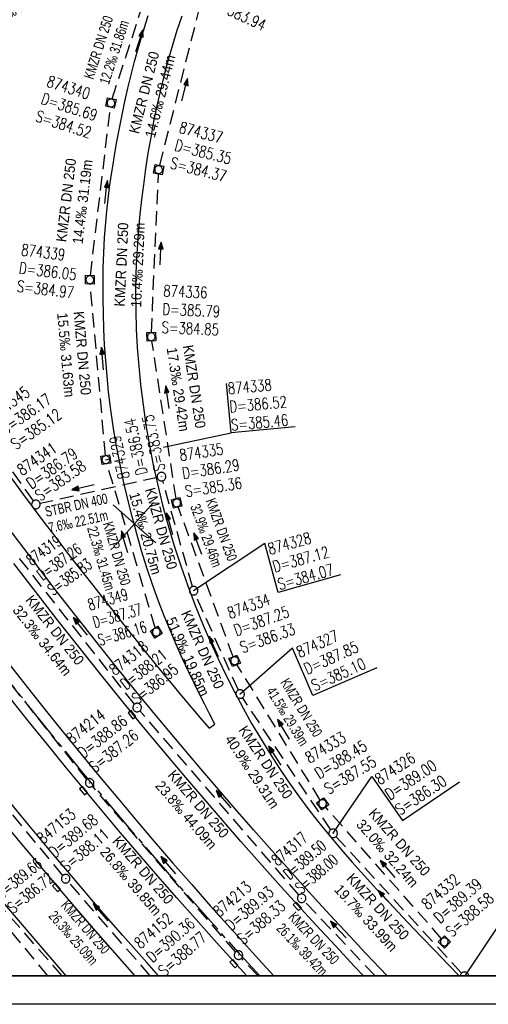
# Model space of a CAD drawing. Header units: millimetres. Extents: x -519 to 616, y -483 to 277.
# Tile 7 of 26: x 154 to 236, y -483 to -310. Entities that reach past the tile are written whole.
import ezdxf

# ---------------------------------------------------------------- set-up
doc = ezdxf.new("R2010")
doc.units = ezdxf.units.MM
doc.header["$LTSCALE"] = 10
for name, pattern in [('ACHSE', [5.5, 4, -0.5, 0.5, -0.5]), ('LT00', [0]), ('LT00004', [0.6, 0.4, -0.2]), ('STRICHLINIE2', [0.375, 0.25, -0.125])]:
    doc.linetypes.add(name, pattern=pattern)
for name, color, linetype in [('--Ansichtsfenster', 6, 'Continuous'), ('--EK_04-Halt-Pfeil', 4, 'LT00'), ('--EK_04-Halt-Text', 140, 'LT00'), ('--EK_04-Haltung', 7, 'STRICHLINIE2'), ('--EK_04-Schacht-Text', 5, 'LT00'), ('--EK_05-Haltung', 7, 'STRICHLINIE2'), ('--EK_06-Halt-Pfeil', 4, 'LT00'), ('--EK_06-Halt-Text', 140, 'LT00'), ('--EK_06-Haltung', 7, 'STRICHLINIE2'), ('--EK_06-Schacht-Text', 5, 'LT00'), ('--EK_07-Halt-Pfeil', 4, 'LT00'), ('--EK_07-Halt-Text', 140, 'LT00'), ('--EK_07-Haltung', 7, 'STRICHLINIE2'), ('--EK_07-Schacht-Text', 5, 'LT00'), ('--EK_08-Halt-Pfeil', 4, 'LT00'), ('--EK_08-Halt-Text', 140, 'LT00'), ('--EK_08-Haltung', 7, 'STRICHLINIE2'), ('--EK_08-Schacht-Text', 5, 'LT00'), ('--EK_12-Halt-Pfeil', 4, 'LT00'), ('--EK_12-Halt-Text', 140, 'LT00'), ('--EK_12-Haltung', 7, 'STRICHLINIE2'), ('--EK_12-Schacht-Text', 5, 'LT00'), ('--EK_FBR', 2, 'LT00'), ('--Rahmen', 120, 'Continuous'), ('-AX-061', 30, 'ACHSE'), ('V_KA_MULD', 182, 'LT00'), ('V_KA_PRUF', 182, 'LT00'), ('V_P_SK', 182, 'LT00'), ('V_RASTER_75', 121, 'LT00')]:
    doc.layers.add(name, color=color, linetype=linetype)
doc.layers.add('Ausschnitt', color=7, linetype='LT00004', plot=False)
doc.styles.add('Haltungsbeschriftung', font='arial.ttf', dxfattribs={"width": 0.75})
doc.styles.add('schachtbeschriftung', font='romans.shx', dxfattribs={"width": 0.75, "height": 0.2})

# ---------------------------------------------------------------- blocks, each defined once
blk = doc.blocks.new('SYMB0652')
at = {"color": 0, "linetype": 'ByBlock'}
blk.add_lwpolyline([(-0.15, -0.075), (0.15, -0.075), (0.15, 0.075), (-0.15, 0.075), (-0.15, -0.075)], dxfattribs=at)
blk = doc.blocks.new('SYMB0003')
at = {"color": 0, "linetype": 'ByBlock'}
for p, q in [((-0.015712, 0), (0.010166, 0.012015)), ((0, -0.021257), (-0.015712, 0)), ((0.010166, 0.012015), (0, -0.021257))]:
    blk.add_line(p, q, dxfattribs=at)
for points in [[(-0.031395, 0.499013), (-0.093691, 0.491144), (-0.154509, 0.475528), (-0.21289, 0.452414), (-0.267913, 0.422164), (-0.318712, 0.385257), (-0.364484, 0.342274), (-0.404509, 0.293893), (-0.438154, 0.240877), (-0.464888, 0.184062), (-0.484292, 0.124345), (-0.496058, 0.062667), (-0.5, 0)], [(-0.5, 0), (-0.496058, -0.062667), (-0.484292, -0.124345), (-0.464888, -0.184062), (-0.438154, -0.240877), (-0.404509, -0.293893), (-0.364485, -0.342274), (-0.318712, -0.385257), (-0.267914, -0.422164), (-0.21289, -0.452414), (-0.154509, -0.475529), (-0.093691, -0.491144), (-0.031395, -0.499014), (0.031395, -0.499014)], [(0.5, 0), (0.496057, 0.062667), (0.484292, 0.124345), (0.464888, 0.184062), (0.438153, 0.240877), (0.404509, 0.293893), (0.364484, 0.342274), (0.318712, 0.385257), (0.267913, 0.422164), (0.21289, 0.452414), (0.154509, 0.475528), (0.093691, 0.491144), (0.031395, 0.499013), (-0.031395, 0.499013)], [(0.031395, -0.499014), (0.093691, -0.491144), (0.154509, -0.475529), (0.21289, -0.452414), (0.267914, -0.422164), (0.318712, -0.385257), (0.364485, -0.342274), (0.404509, -0.293893), (0.438154, -0.240877), (0.464889, -0.184062), (0.484292, -0.124345), (0.496058, -0.062667), (0.5, 0)]]:
    blk.add_lwpolyline(points, dxfattribs=at)
blk = doc.blocks.new('SYMB1210')
at = {"color": 0, "linetype": 'ByBlock'}
blk.add_line((0.018815, -0.179014), (0.055623, -0.17119), dxfattribs=at)
for points in [[(-0.2, -0.2), (-0.2, 0.2), (0.2, 0.2), (0.2, -0.2), (-0.2, -0.2)], [(0.018815, 0.179014), (-0.018815, 0.179014), (-0.055623, 0.17119), (-0.09, 0.155885), (-0.120444, 0.133766), (-0.145623, 0.105801), (-0.164438, 0.073213), (-0.176067, 0.037424), (-0.18, 0)], [(-0.18, 0), (-0.176067, -0.037424), (-0.164438, -0.073213), (-0.145623, -0.105801), (-0.120444, -0.133766), (-0.09, -0.155885), (-0.055623, -0.17119), (-0.018815, -0.179014), (0.018815, -0.179014)], [(0.18, 0), (0.176067, 0.037424), (0.164438, 0.073213), (0.145623, 0.105801), (0.120444, 0.133766), (0.09, 0.155885), (0.055623, 0.17119), (0.018815, 0.179014)], [(0.055623, -0.17119), (0.09, -0.155885), (0.120444, -0.133766), (0.145623, -0.105801), (0.164438, -0.073213), (0.176067, -0.037424), (0.18, 0)]]:
    blk.add_lwpolyline(points, dxfattribs=at)
blk = doc.blocks.new('SYMB0070')
at = {"color": 0, "linetype": 'ByBlock'}
for p, q in [((-0.5, 0), (0.2, 0)), ((0.5, 0), (0.2, 0.1)), ((0.2, 0.1), (0.2, 0)), ((0.468, 0), (0.21, 0.086)), ((0.21, 0.086), (0.21, -0.086)), ((0.21, -0.086), (0.468, 0)), ((0.22, -0.072), (0.437, 0)), ((0.23, -0.058), (0.405, 0)), ((0.24, -0.045), (0.374, 0)), ((0.342, 0), (0.25, 0.031)), ((0.25, 0.031), (0.25, -0.031)), ((0.25, -0.031), (0.342, 0)), ((0.26, -0.017), (0.31, 0)), ((0.27, -0.003), (0.279, 0))]:
    blk.add_line(p, q, dxfattribs=at)
for points in [[(0.2, 0), (0.2, -0.1), (0.5, 0)], [(0.437, 0), (0.22, 0.072), (0.22, -0.072)], [(0.405, 0), (0.23, 0.058), (0.23, -0.058)], [(0.374, 0), (0.24, 0.045), (0.24, -0.045)], [(0.31, 0), (0.26, 0.017), (0.26, -0.017)], [(0.279, 0), (0.27, 0.003), (0.27, -0.003)]]:
    blk.add_lwpolyline(points, dxfattribs=at)
blk = doc.blocks.new('*E11')
at = {"layer": 'V_KA_PRUF', "color": 182, "linetype": 'LT00'}
for p, q in [((0.03, 0.13), (0, 0.04)), ((0, 0.04), (0, 0)), ((0.06, 0.22), (0.03, 0.13)), ((0.11, 0.3), (0.06, 0.22)), ((0.16, 0.38), (0.11, 0.3)), ((0.22, 0.45), (0.16, 0.38)), ((0.3, 0.51), (0.22, 0.45)), ((0.38, 0.56), (0.3, 0.51)), ((0.46, 0.6), (0.38, 0.56)), ((0.55, 0.63), (0.46, 0.6)), ((0.64, 0.65), (0.55, 0.63)), ((0.74, 0.66), (0.64, 0.65)), ((0.83, 0.65), (0.74, 0.66)), ((0.92, 0.63), (0.83, 0.65)), ((1.01, 0.61), (0.92, 0.63)), ((1.1, 0.57), (1.01, 0.61)), ((1.18, 0.52), (1.1, 0.57)), ((1.25, 0.46), (1.18, 0.52)), ((1.32, 0.39), (1.25, 0.46)), ((1.37, 0.31), (1.32, 0.39)), ((1.42, 0.23), (1.37, 0.31)), ((1.45, 0.14), (1.42, 0.23)), ((1.48, 0.05), (1.45, 0.14)), ((1.49, 0), (1.48, 0.05))]:
    blk.add_line(p, q, dxfattribs=at)

msp = doc.modelspace()

# ---------------------------------------------------------------- linework, layer by layer
at = {"layer": '--Ansichtsfenster', "linetype": 'Continuous'}
msp.add_lwpolyline([(-493.87, -477.64), (431.13, -477.64), (431.13, 272.36), (-493.87, 272.36)], close=True, dxfattribs=at)
at = {"layer": '--EK_04-Haltung'}
for p, q in [((165.5, -443.28), (141.43, -412.99)), ((191.52, -473.47), (166.46, -444.43)), ((195.44, -477.64), (192.52, -474.58))]:
    msp.add_line(p, q, dxfattribs=at)
at = {"layer": '--EK_05-Haltung'}
msp.add_line((158.67, -477.64), (134.58, -448.7), dxfattribs=at)
at = {"layer": '--EK_06-Haltung'}
for p, q in [((161.3, -460.07), (146.08, -441.68)), ((176.55, -477.64), (162.27, -461.22))]:
    msp.add_line(p, q, dxfattribs=at)
at = {"layer": '--EK_07-Haltung'}
for p, q in [((169.93, -324.08), (179.27, -295.19)), ((166.1, -355.01), (169.62, -325.54)), ((168.74, -386.52), (166.08, -356.51)), ((177.43, -416.74), (169.02, -387.99))]:
    msp.add_line(p, q, dxfattribs=at)
at = {"layer": '--EK_07-Schacht-Text', "flags": 128}
for points in [[(201.93, -381.53), (190.73, -382.54), (189.92, -373.92)], [(178.88, -385.1), (190.73, -382.54)], [(168.81, -387.27), (169.69, -387.08)]]:
    msp.add_lwpolyline(points, dxfattribs=at)
at = {"layer": '--EK_08-Haltung'}
for p, q in [((178.23, -335.76), (185.08, -308.67)), ((176.78, -365), (178.01, -337.23)), ((181.1, -394.09), (176.87, -366.49)), ((191.09, -421.78), (181.47, -395.53)), ((173.82, -430.08), (153.31, -404.05)), ((206.33, -446.89), (191.74, -423.13)), ((202.57, -463.5), (174.78, -431.24)), ((227.55, -471.15), (207.22, -448.09)), ((215.9, -477.64), (203.58, -464.62))]:
    msp.add_line(p, q, dxfattribs=at)
at = {"layer": '--EK_12-Haltung'}
for p, q in [((156.14, -394.49), (126.15, -351.87)), ((177.82, -390.39), (157.31, -394.94)), ((183.97, -409.49), (178.75, -390.95)), ((192, -427.63), (184.48, -410.89)), ((208.15, -452.08), (192.72, -428.94)), ((231.04, -477.18), (209.07, -453.25)), ((161.19, -477.64), (149.78, -464.75))]:
    msp.add_line(p, q, dxfattribs=at)
at = {"layer": '--EK_12-Schacht-Text', "flags": 128}
for points in [[(209.89, -407.42), (198.96, -410.51), (196.61, -401.97), (184.17, -410.21)], [(216.21, -423.71), (205.05, -428.58), (201.47, -420.29), (192.3, -428.31)], [(208.57, -452.7), (215.36, -442.75), (220.71, -450.46), (230.7, -443.66)]]:
    msp.add_lwpolyline(points, dxfattribs=at)
at = {"layer": '--EK_12-Schacht-Text'}
msp.add_lwpolyline([(243.46, -459.89), (231.61, -477.64)], dxfattribs=at)
at = {"layer": '--EK_FBR'}
msp.add_line((186.88, -434.29), (187.87, -433.57), dxfattribs=at)
at = {"layer": '--EK_FBR', "color": 2}
for points in [[(178.03, -412.05), (176.98, -409.13), (175.99, -406.19), (175.06, -403.22), (174.2, -400.24), (173.39, -397.23), (172.64, -394.22), (171.9, -391.02), (171.23, -387.82), (170.63, -384.6), (170.09, -381.37), (169.63, -378.13), (169.3, -375.4), (169.02, -372.66), (168.78, -369.92), (168.6, -367.18), (168.46, -364.43), (168.37, -361.68), (168.32, -359.02), (168.31, -356.35), (168.35, -353.69), (168.44, -351.03), (168.59, -348.38), (168.79, -345.72), (168.98, -343.69), (169.21, -341.66), (169.47, -339.63), (169.75, -337.61), (170.06, -335.59), (170.39, -333.57), (170.75, -331.56), (171.18, -329.21), (171.64, -326.86), (172.13, -324.52), (172.65, -322.18), (173.21, -319.86), (173.81, -317.54), (174.57, -314.83), (175.38, -312.14), (176.24, -309.47)], [(182.11, -309.59), (181.25, -312.13), (180.46, -314.69), (179.71, -317.27), (179.02, -319.86), (178.35, -322.58), (177.73, -325.32), (177.17, -328.06), (176.65, -330.82), (176.18, -333.58), (175.76, -336.36), (175.38, -339.14), (175.06, -341.71), (174.78, -344.29), (174.53, -346.87), (174.33, -349.46), (174.18, -352.05), (174.07, -354.64), (174.01, -357.89), (174.04, -361.14), (174.13, -364.39), (174.31, -367.64), (174.56, -370.88), (174.88, -374.12), (175.31, -377.67), (175.83, -381.21), (176.43, -384.74), (177.11, -388.25), (177.88, -391.74), (178.73, -395.21), (179.7, -398.79), (180.76, -402.34), (181.9, -405.87), (183.13, -409.36), (184.44, -412.83), (185.83, -416.27), (187.1, -419.23), (188.44, -422.17), (189.84, -425.07), (191.29, -427.95), (192.81, -430.8), (194.3, -433.44), (195.84, -436.05), (197.43, -438.63), (199.08, -441.17), (200.79, -443.68), (202.54, -446.14), (204.35, -448.57), (205.81, -450.45), (207.3, -452.3), (208.81, -454.14), (210.35, -455.95), (211.92, -457.74), (213.5, -459.52), (215.1, -461.29), (216.71, -463.04), (218.33, -464.78), (219.96, -466.52), (221.6, -468.25), (223.97, -470.74), (226.35, -473.22), (228.73, -475.69), (230.61, -477.64)], [(112.05, -330.95), (114.04, -334.15), (116.04, -337.34), (118.05, -340.53), (120.08, -343.71), (122.12, -346.88), (124.6, -350.69), (127.11, -354.49), (129.63, -358.28), (132.18, -362.05), (135.6, -367.06), (139.05, -372.05), (142.53, -377.01), (145.43, -381.08), (148.35, -385.13), (151.29, -389.16), (154.25, -393.18), (156.11, -395.69), (157.98, -398.19), (159.87, -400.68), (161.77, -403.16)], [(218.01, -477.64), (216.74, -476.31), (214.31, -473.74), (211.53, -470.77), (208.77, -467.79), (206.02, -464.79), (203.29, -461.78), (200.58, -458.76), (197.87, -455.73), (194.64, -452.07), (191.42, -448.39), (188.23, -444.7), (185.05, -440.99), (181.9, -437.26), (177.97, -432.55), (174.07, -427.8), (170.21, -423.02), (166.39, -418.21), (163.37, -414.37), (160.37, -410.51), (157.4, -406.64), (154.44, -402.75), (151.5, -398.84)], [(151.23, -422.28), (155.09, -427.18), (158.2, -431.08), (161.33, -434.96), (164.48, -438.83), (167.65, -442.68), (170.85, -446.51), (174.06, -450.33), (177.29, -454.13), (180.55, -457.92), (183.83, -461.69), (187.13, -465.44), (191.29, -470.09), (195.49, -474.71), (198.2, -477.64)], [(193.48, -477.64), (192.93, -477.05), (188.72, -472.42), (184.54, -467.76), (181.22, -464), (177.93, -460.22), (174.65, -456.42), (171.4, -452.6), (168.16, -448.77), (164.95, -444.92), (161.75, -441.05), (158.58, -437.17), (155.43, -433.27), (152.31, -429.34)], [(173.92, -477.64), (173.81, -477.52), (170.41, -473.68), (167.04, -469.82), (163.69, -465.94), (160.37, -462.04), (157.06, -458.12), (153.83, -454.24), (150.63, -450.35)], [(161.86, -477.64), (160.85, -476.49), (156.95, -471.96), (153.85, -468.34), (150.77, -464.71)]]:
    msp.add_lwpolyline(points, dxfattribs=at)
at = {"layer": '--EK_FBR'}
for points in [[(161.77, -403.16), (163.35, -405.2), (164.94, -407.24), (166.53, -409.27), (168.13, -411.3), (169.73, -413.33), (171.34, -415.36), (172.85, -417.28), (174.36, -419.19), (175.88, -421.1), (177.41, -423), (178.95, -424.9), (180.5, -426.78), (181.76, -428.3), (183.04, -429.8), (184.32, -431.3), (185.6, -432.8), (186.88, -434.29)], [(213.9, -477.64), (212.34, -476), (208.96, -472.41), (205.61, -468.79), (202.28, -465.15), (198.97, -461.48), (195.69, -457.8), (192.44, -454.11), (189.22, -450.4), (186.01, -446.68), (182.82, -442.93), (179.65, -439.17), (175.71, -434.44), (171.79, -429.67), (167.91, -424.88), (164.06, -420.07), (160.25, -415.22), (156.47, -410.35), (152.72, -405.45)], [(187.87, -433.57), (186.95, -431.79), (186.04, -430), (185.14, -428.2), (184.25, -426.4), (183.38, -424.6), (182.22, -422.13), (181.11, -419.64), (180.04, -417.13), (179.01, -414.6), (178.03, -412.05)], [(178.01, -477.64), (175.95, -475.35), (171.76, -470.59), (167.6, -465.8), (163.48, -460.99), (159.39, -456.15), (155.32, -451.27), (151.28, -446.36)]]:
    msp.add_lwpolyline(points, dxfattribs=at)
at = {"layer": '--Rahmen'}
msp.add_line((616.13, -482.64), (-518.87, -482.64), dxfattribs=at)
msp.add_lwpolyline([(-493.87, 272.36), (431.13, 272.36), (431.13, -477.64), (-493.87, -477.64)], close=True, dxfattribs=at)
at = {"layer": '-AX-061', "ltscale": 0.2, "flags": 128}
msp.add_lwpolyline([(195.76, -477.64), (192.38, -473.95), (186.71, -467.64), (181.1, -461.27), (175.55, -454.86), (170.06, -448.39), (164.63, -441.86), (159.26, -435.29), (153.96, -428.67), (148.71, -422), (143.54, -415.28), (138.42, -408.51), (133.37, -401.69), (128.38, -394.82), (123.46, -387.91), (118.61, -380.95), (113.82, -373.95), (109.09, -366.9), (104.43, -359.81), (99.84, -352.67), (95.32, -345.49), (90.87, -338.27), (86.48, -331.01), (82.16, -323.7), (77.91, -316.36), (73.73, -308.97), (69.62, -301.55), (65.58, -294.09), (61.61, -286.59), (57.72, -279.05), (53.89, -271.48), (50.13, -263.87), (46.45, -256.22), (42.84, -248.54), (39.3, -240.83), (35.83, -233.09), (32.44, -225.31), (29.12, -217.5), (25.88, -209.66), (22.71, -201.79), (19.61, -193.89), (16.59, -185.96), (13.64, -178.01), (10.77, -170.02), (7.97, -162.01), (5.25, -153.97), (2.6, -145.91), (0.03, -137.82), (-2.46, -129.71), (-4.88, -121.58), (-7.22, -113.42), (-9.48, -105.24), (-11.66, -97.05), (-13.77, -88.83), (-15.8, -80.59), (-17.75, -72.33), (-19.63, -64.05), (-21.43, -55.76), (-23.14, -47.45), (-24.78, -39.13), (-26.34, -30.79), (-27.83, -22.43), (-29.23, -14.06), (-30.56, -5.68), (-31.8, 2.71), (-32.97, 11.12), (-34.06, 19.53), (-35.06, 27.96), (-35.99, 36.39), (-36.84, 44.83), (-37.61, 53.28), (-38.3, 61.74), (-38.91, 70.2), (-39.44, 78.67), (-39.89, 87.15), (-40.26, 95.62), (-40.55, 104.1), (-40.76, 112.59), (-40.89, 121.07), (-40.94, 129.56), (-40.91, 138.04), (-40.8, 146.53), (-40.61, 155.01), (-40.39, 162.37), (-40.05, 170.85), (-39.64, 179.33), (-39.16, 187.8), (-38.61, 196.27), (-38.01, 204.73), (-37.36, 213.19), (-36.73, 220.94), (-35.68, 232.89), (-34.55, 244.84), (-33.34, 256.78), (-32.05, 268.71), (-31.64, 272.36)], dxfattribs=at)
at = {"layer": 'Ausschnitt', "ltscale": 10}
msp.add_lwpolyline([(431.13, -477.64), (-493.87, -477.64)], dxfattribs=at)
at = {"layer": 'V_RASTER_75'}
for p, q in [((170.49, -402.26), (177.13, -394.78)), ((177.55, -401.84), (170.07, -395.2))]:
    msp.add_line(p, q, dxfattribs=at)

# ---------------------------------------------------------------- block references
at = {"layer": '--EK_04-Halt-Pfeil', "xscale": 4.000000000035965, "yscale": 4.000000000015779, "zscale": 4, "rotation": 130.7983093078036}
msp.add_blockref('SYMB0070', (179.74, -458.3), dxfattribs=at)
at = {"layer": '--EK_06-Halt-Pfeil', "xscale": 4.000000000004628, "yscale": 4.000000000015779, "zscale": 4, "rotation": 131.0053493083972}
msp.add_blockref('SYMB0070', (167.92, -466.5), dxfattribs=at)
at = {"layer": '--EK_07-Halt-Pfeil', "zscale": 4}
for p, xscale, yscale, rotation in [((174.69, -313.9), 3.999999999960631, 4.000000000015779, 72.08685930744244), ((168.85, -340.39), 4.000000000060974, 4.000000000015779, 83.20206930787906), ((168.24, -369.56), 3.999999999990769, 4.000000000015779, 95.07342930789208), ((172.09, -401.66), 4, 4, 106.293819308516)]:
    msp.add_blockref('SYMB0070', p, dxfattribs=dict(at, xscale=xscale, yscale=yscale, rotation=rotation))
at = {"layer": '--EK_08-Halt-Pfeil', "yscale": 4.000000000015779, "zscale": 4}
for p, xscale, rotation in [((182.62, -322.46), 3.999999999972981, 75.80818930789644), ((178.4, -351.16), 4.000000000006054, 87.4703593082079), ((179.58, -376.32), 4.000000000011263, 98.72238930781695), ((184.91, -401.98), 3.999999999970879, 110.1206293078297), ((164.35, -416.45), 3.999999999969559, 128.2402593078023), ((199.89, -434.48), 3.999999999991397, 121.5571393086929), ((189.43, -446.72), 3.999999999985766, 130.743059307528), ((218.13, -458.96), 3.999999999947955, 131.3998193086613), ((209.47, -469.54), 4.000000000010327, 133.4043393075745)]:
    msp.add_blockref('SYMB0070', p, dxfattribs=dict(at, xscale=xscale, rotation=rotation))
at = {"layer": '--EK_12-Halt-Pfeil', "yscale": 4.000000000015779, "zscale": 4}
for p, xscale, rotation in [((164.81, -392.13), 3.99999999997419, 192.5108593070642), ((179.96, -398.48), 4.000000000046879, 105.7108093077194), ((187.68, -419.98), 4.00000000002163, 114.1933093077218), ((198.39, -439.11), 3.99999999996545, 123.6948293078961), ((217.8, -464.16), 3.999999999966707, 132.5561593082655)]:
    msp.add_blockref('SYMB0070', p, dxfattribs=dict(at, xscale=xscale, rotation=rotation))
at = {"layer": 'V_KA_MULD', "zscale": 3.8}
for p, xscale, yscale, rotation in [((169.7, -324.79), 3.800000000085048, 3.799999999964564, 78.04163418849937), ((178.04, -336.49), 3.799999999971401, 3.799999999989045, 79.04393031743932), ((166.01, -355.76), 3.79999999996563, 3.799999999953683, 88.44644846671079), ((176.75, -365.75), 3.799999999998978, 3.799999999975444, 91.98256534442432), ((168.81, -387.27), 3.799999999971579, 3.799999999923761, 98.82021563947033), ((181.21, -394.83), 3.800000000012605, 3.799999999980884, 103.8104904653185), ((177.64, -417.46), 3.800000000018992, 3.799999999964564, 302.3909853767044), ((191.35, -422.49), 3.800000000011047, 3.799999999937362, 113.5536261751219), ((206.73, -447.53), 3.800000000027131, 3.799999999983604, 126.5837745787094), ((228.04, -471.71), 3.800000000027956, 3.799999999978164, 314.655787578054)]:
    msp.add_blockref('SYMB1210', p, dxfattribs=dict(at, xscale=xscale, yscale=yscale, rotation=rotation))
at = {"layer": 'V_KA_PRUF', "xscale": 1.500000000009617, "yscale": 1.500000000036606, "zscale": 1.5, "rotation": 4.066199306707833}
for p in [(178.55, -390.23), (156.57, -395.11), (184.17, -410.21), (192.3, -428.31), (174.29, -430.67), (165.97, -443.86), (208.57, -452.7), (161.78, -460.65), (203.06, -464.07), (192.01, -474.03)]:
    msp.add_blockref('SYMB0003', p, dxfattribs=at)
at = {"layer": 'V_KA_PRUF'}
msp.add_blockref('*E11', (230.81, -477.64), dxfattribs=at)
at = {"layer": 'V_P_SK'}
for p, xscale, yscale, zscale, rotation in [((173.38, -431.93), 4.49999999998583, 4.500000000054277, 4.5, 309.4137343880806), ((164.91, -445.23), 4.500000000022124, 4.499999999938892, 4.5, 309.8527827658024), ((160.15, -462.17), 4.500000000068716, 4.500000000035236, 4.5, 310.4797359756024), ((202.31, -465.5), 4.499999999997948, 4.500000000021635, 4.500000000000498, 312.423120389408), ((191.21, -475.51), 4.500000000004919, 4.500000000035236, 4.5, 312.7102823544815)]:
    msp.add_blockref('SYMB0652', p, dxfattribs=dict(at, xscale=xscale, yscale=yscale, zscale=zscale, rotation=rotation))

# ---------------------------------------------------------------- texts
at = {"layer": '--EK_04-Halt-Text', "style": 'Haltungsbeschriftung', "width": 0.9}
for s, p in [('KMZR DN 250', (169.84, -454.16)), ('26.8‰ 39.85m', (167.66, -456.05))]:
    msp.add_text(s, height=1.8, rotation=310.7983, dxfattribs=at).set_placement(p)
at = {"layer": '--EK_04-Schacht-Text', "style": 'schachtbeschriftung', "width": 0.75}
for s, rotation, p in [('874214', 38.4769, (162.89, -437.18)), ('D=388.86', 38.4769, (164.88, -439.68)), ('S=387.26', 38.4769, (166.87, -442.19)), ('874213', 40.7983, (188.66, -467.48)), ('D=389.93', 40.7983, (190.75, -469.9)), ('S=388.33', 40.7983, (192.84, -472.32))]:
    msp.add_text(s, height=2, rotation=rotation, dxfattribs=at).set_placement(p)
at = {"layer": '--EK_06-Halt-Text', "style": 'Haltungsbeschriftung', "width": 0.7}
for s, p in [('KMZR DN 250', (160.84, -465.37)), ('26.3‰ 25.09m', (158.67, -467.26))]:
    msp.add_text(s, height=1.8, rotation=311.0053, dxfattribs=at).set_placement(p)
at = {"layer": '--EK_06-Schacht-Text', "style": 'schachtbeschriftung', "width": 0.75}
for s, rotation, p in [('847153', 39.5994, (157.81, -454.67)), ('D=389.68', 39.5994, (159.85, -457.13)), ('S=388.11', 39.5994, (161.89, -459.6)), ('874152', 41.0053, (174.87, -473.04)), ('D=390.36', 41.0053, (176.97, -475.46)), ('S=388.77', 41.0053, (179.07, -477.87))]:
    msp.add_text(s, height=2, rotation=rotation, dxfattribs=at).set_placement(p)
at = {"layer": '--EK_07-Halt-Text', "style": 'Haltungsbeschriftung'}
for s, rotation, width, p in [('KMZR DN 250', 72.0869, 0.7, (166.6, -320.79)), ('12.2‰ 31.86m', 72.0869, 0.7, (169.34, -321.68)), ('KMZR DN 250', 83.2021, 0.9, (161.88, -349.23)), ('14.4‰ 31.19m', 83.2021, 0.9, (164.74, -349.57)), ('15.5‰ 31.63m', 275.0734, 0.9, (160.28, -361.61)), ('KMZR DN 250', 275.0734, 0.9, (163.15, -361.36)), ('KMZR DN 250', 286.2938, 0.7, (168.26, -398.45)), ('22.3‰ 31.45m', 286.2938, 0.7, (165.5, -399.26))]:
    msp.add_text(s, height=1.8, rotation=rotation, dxfattribs=dict(at, width=width)).set_placement(p)
at = {"layer": '--EK_07-Schacht-Text', "style": 'schachtbeschriftung'}
for s, rotation, width, p in [('874340', 342.0869, 0.75, (158.31, -321.85)), ('D=385.69', 342.0869, 0.75, (157.32, -324.9)), ('S=384.52', 342.0869, 0.75, (156.34, -327.94)), ('874339', 353.2021, 0.75, (153.91, -351.48)), ('D=386.05', 353.2021, 0.75, (153.53, -354.66)), ('S=384.97', 353.2021, 0.75, (153.15, -357.84)), ('874338', 5.0734, 0.75, (190.23, -375.81)), ('874345', 35.1385, 0.75, (149.41, -380.37)), ('D=386.17', 35.1385, 0.75, (151.25, -382.99)), ('D=386.52', 5.0734, 0.75, (190.52, -379)), ('S=385.12', 35.1385, 0.75, (153.09, -385.61)), ('S=385.46', 5.0734, 0.75, (190.8, -382.19)), ('874349', 16.2938, 0.7, (165.99, -413.72)), ('D=387.37', 16.2938, 0.65, (166.88, -416.79)), ('S=386.16', 16.2938, 0.65, (167.78, -419.86))]:
    msp.add_text(s, height=2, rotation=rotation, dxfattribs=dict(at, width=width)).set_placement(p)
at = {"layer": '--EK_08-Halt-Text', "style": 'Haltungsbeschriftung'}
for s, rotation, width, p in [('4.2‰ 28.84m', 26.4267, 0.9, (148.52, -311.7)), ('KMZR DN 250', 75.8082, 0.9, (174.57, -330.32)), ('14.6‰ 29.44m', 75.8082, 0.9, (177.36, -331.03)), ('16.4‰ 29.29m', 87.4704, 0.9, (174.98, -360.62)), ('KMZR DN 250', 87.4704, 0.9, (172.1, -360.49)), ('17.3‰ 29.42m', 278.7224, 0.9, (179.44, -367.76)), ('KMZR DN 250', 278.7224, 0.9, (182.29, -367.33)), ('KMZR DN 250', 290.1206, 0.7, (186.23, -394.45)), ('32.9‰ 29.46m', 290.1206, 0.7, (183.53, -395.44)), ('KMZR DN 250', 308.2403, 0.9, (154.64, -411.88)), ('32.3‰ 34.64m', 308.2403, 0.9, (152.38, -413.66)), ('KMZR DN 250', 301.5571, 0.7, (199.27, -426.27)), ('41.5‰ 29.39m', 301.5571, 0.7, (196.82, -427.78)), ('KMZR DN 250', 310.7431, 0.9, (179.53, -442.58)), ('23.8‰ 44.09m', 310.7431, 0.9, (177.35, -444.46)), ('KMZR DN 250', 311.3998, 0.9, (214.65, -449.32)), ('32.0‰ 32.24m', 311.3998, 0.9, (212.49, -451.23)), ('KMZR DN 250', 313.4043, 0.7, (200.63, -467.51)), ('26.1‰ 39.42m', 313.4043, 0.7, (198.53, -469.49))]:
    msp.add_text(s, height=1.8, rotation=rotation, dxfattribs=dict(at, width=width)).set_placement(p)
at = {"layer": '--EK_08-Schacht-Text', "style": 'schachtbeschriftung'}
for s, rotation, width, p in [('S=383.94', 335.1312, 0.75, (187.17, -308)), ('874337', 345.8082, 0.75, (181.49, -329.98)), ('D=385.35', 345.8082, 0.75, (180.71, -333.09)), ('S=384.37', 345.8082, 0.75, (179.92, -336.19)), ('874336', 357.4704, 0.75, (178.82, -358.68)), ('D=385.79', 357.4704, 0.75, (178.67, -361.88)), ('S=384.85', 357.4704, 0.75, (178.53, -365.07)), ('874335', 8.7224, 0.75, (181.86, -387.5)), ('D=386.29', 8.7224, 0.75, (182.34, -390.66)), ('S=385.36', 8.7224, 0.75, (182.83, -393.82)), ('874319', 35.7365, 0.65, (155.82, -405.91)), ('D=387.26', 35.7365, 0.65, (157.69, -408.51)), ('S=385.83', 35.7365, 0.65, (159.55, -411.11)), ('874334', 20.1206, 0.75, (190.53, -415.17)), ('D=387.25', 20.1206, 0.75, (191.63, -418.18)), ('S=386.33', 20.1206, 0.75, (192.73, -421.18)), ('874318', 38.2403, 0.75, (170.37, -425.16)), ('D=388.21', 38.2403, 0.7, (172.35, -427.67)), ('S=386.95', 38.2403, 0.7, (174.33, -430.18)), ('874333', 31.5571, 0.75, (204.47, -440.52)), ('D=388.45', 31.5571, 0.75, (206.15, -443.25)), ('S=387.55', 31.5571, 0.75, (207.82, -445.97)), ('874317', 40.7431, 0.7, (198.85, -458.52)), ('D=389.50', 40.7431, 0.65, (200.94, -460.94)), ('S=388.00', 40.7431, 0.65, (203.03, -463.36)), ('874332', 41.3998, 0.75, (225.14, -466.21)), ('D=389.39', 41.3998, 0.75, (227.26, -468.61)), ('S=388.58', 41.3998, 0.75, (229.37, -471.01))]:
    msp.add_text(s, height=2, rotation=rotation, dxfattribs=dict(at, width=width)).set_placement(p)
at = {"layer": '--EK_12-Halt-Text', "style": 'Haltungsbeschriftung'}
for s, rotation, width, p in [('15.4‰ 20.75m', 285.7108, 0.9, (172.86, -393.26)), ('KMZR DN 250', 285.7108, 0.9, (175.64, -392.48)), ('STBR DN 400', 12.5109, 0.7, (158.39, -397.3)), ('7.6‰ 22.51m', 12.5109, 0.7, (159.01, -400.11)), ('KMZR DN 250', 294.1933, 0.9, (181.92, -414.17)), ('51.9‰ 19.85m', 294.1933, 0.9, (179.29, -415.35)), ('KMZR DN 250', 303.6948, 0.9, (191.95, -434.63)), ('40.9‰ 29.31m', 303.6948, 0.9, (189.55, -436.23)), ('KMZR DN 250', 312.5562, 0.9, (210.77, -460.72)), ('19.7‰ 33.99m', 312.5562, 0.9, (208.65, -462.67))]:
    msp.add_text(s, height=1.8, rotation=rotation, dxfattribs=dict(at, width=width)).set_placement(p)
at = {"layer": '--EK_12-Schacht-Text', "style": 'schachtbeschriftung'}
for s, rotation, width, p in [('S=383.75', 102.5108, 0.75, (179.24, -389.03)), ('D=386.54', 102.5108, 0.75, (176.12, -389.72)), ('874329', 102.5108, 0.75, (172.99, -390.42)), ('874341', 35.1307, 0.75, (154.18, -390.16)), ('D=386.79', 35.1307, 0.75, (155.83, -392.5)), ('S=383.58', 35.1307, 0.75, (157.35, -394.61)), ('874328', 15.7108, 0.75, (197.48, -403.94)), ('D=387.12', 15.7108, 0.75, (198.34, -407.02)), ('S=384.07', 15.7108, 0.75, (199.21, -410.1)), ('874327', 24.1933, 0.75, (202.72, -422.01)), ('D=387.85', 24.1933, 0.75, (204.03, -424.93)), ('S=385.10', 24.1933, 0.75, (205.34, -427.85)), ('874326', 33.6948, 0.75, (216.75, -444.3)), ('D=389.00', 33.6948, 0.75, (218.52, -446.96)), ('S=386.30', 33.6948, 0.75, (220.3, -449.62)), ('D=389.66', 39.1754, 0.7, (150.58, -464.35)), ('S=386.72', 39.1754, 0.7, (152.61, -466.83))]:
    msp.add_text(s, height=2, rotation=rotation, dxfattribs=dict(at, width=width)).set_placement(p)

doc.saveas('drawing.dxf')
